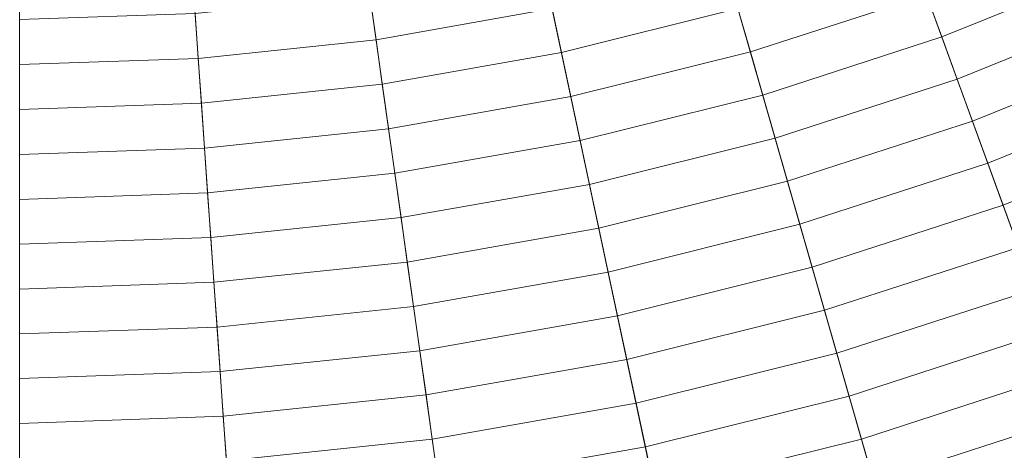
# Model space of a CAD drawing. Header units: centimetres. Extents: x -6.39 to 0.8, y 3.58 to 10.78.
# Tile 168 of 256: x -2.79 to -2.17, y 5.31 to 5.59. Entities that reach past the tile are written whole.
import ezdxf

# ---------------------------------------------------------------- set-up
doc = ezdxf.new("R2010")
doc.units = ezdxf.units.CM
doc.header["$LTSCALE"] = 2.54
doc.layers.add('Lucido design-1', color=7, linetype='Continuous')

# ---------------------------------------------------------------- blocks, each defined once
blk = doc.blocks.new('Gruppo-1')
at = {"color": 142, "linetype": 'Continuous', "lineweight": 9}
for points in [[(0.18844, 5.16678, -13.70234), (0.32154, 5.37979, -13.70234), (-2.79309, 7.17802, -13.70234), (-2.79317, 7.17789, -13.70234)], [(0.32154, 5.37979, -13.70234), (0.43946, 5.60157, -13.70234), (-2.79302, 7.17815, -13.70234), (-2.79309, 7.17802, -13.70234)], [(-2.79496, 3.58048, -13.70234), (-2.54393, 3.58924, -13.70234), (-2.79481, 7.17695, -13.70234), (-2.79496, 7.17694, -13.70234)], [(-2.54393, 3.58924, -13.70234), (-2.29413, 3.6155, -13.70234), (-2.79466, 7.17696, -13.70234), (-2.79481, 7.17695, -13.70234)], [(-2.29413, 3.6155, -13.70234), (-2.04676, 3.65911, -13.70234), (-2.79451, 7.17699, -13.70234), (-2.79466, 7.17696, -13.70234)], [(-2.04676, 3.65911, -13.70234), (-1.80304, 3.71988, -13.70234), (-2.79436, 7.17702, -13.70234), (-2.79451, 7.17699, -13.70234)], [(-1.80304, 3.71988, -13.70234), (-1.56416, 3.7975, -13.70234), (-2.79422, 7.17707, -13.70234), (-2.79436, 7.17702, -13.70234)], [(-1.56416, 3.7975, -13.70234), (-1.33127, 3.89159, -13.70234), (-2.79408, 7.17713, -13.70234), (-2.79422, 7.17707, -13.70234)], [(-1.33127, 3.89159, -13.70234), (-1.10551, 4.0017, -13.70234), (-2.79394, 7.17719, -13.70234), (-2.79408, 7.17713, -13.70234)], [(-1.10551, 4.0017, -13.70234), (-0.88798, 4.12729, -13.70234), (-2.79381, 7.17727, -13.70234), (-2.79394, 7.17719, -13.70234)], [(-0.88798, 4.12729, -13.70234), (-0.67974, 4.26775, -13.70234), (-2.79369, 7.17735, -13.70234), (-2.79381, 7.17727, -13.70234)], [(-0.67974, 4.26775, -13.70234), (-0.48181, 4.42239, -13.70234), (-2.79357, 7.17745, -13.70234), (-2.79369, 7.17735, -13.70234)], [(-0.48181, 4.42239, -13.70234), (-0.29514, 4.59047, -13.70234), (-2.79346, 7.17755, -13.70234), (-2.79357, 7.17745, -13.70234)], [(-0.29514, 4.59047, -13.70234), (-0.12066, 4.77115, -13.70234), (-2.79335, 7.17766, -13.70234), (-2.79346, 7.17755, -13.70234)], [(-0.12066, 4.77115, -13.70234), (0.0408, 4.96357, -13.70234), (-2.79326, 7.17777, -13.70234), (-2.79335, 7.17766, -13.70234)], [(0.0408, 4.96357, -13.70234), (0.18844, 5.16678, -13.70234), (-2.79317, 7.17789, -13.70234), (-2.79326, 7.17777, -13.70234)], [(-2.2206, 5.60107, -12.79485), (-2.11192, 5.64497, -12.79485), (-2.10035, 5.61898, -12.80129), (-2.21087, 5.57433, -12.80129)], [(-2.33993, 5.59222, -12.7885), (-2.23034, 5.62783, -12.7885), (-2.2206, 5.60107, -12.79485), (-2.33208, 5.56484, -12.79485)], [(-2.57314, 5.6008, -12.77612), (-2.46359, 5.62012, -12.77612), (-2.45766, 5.59222, -12.78226), (-2.56917, 5.57256, -12.78226)], [(-2.45766, 5.59222, -12.78226), (-2.34778, 5.61962, -12.78226), (-2.33993, 5.59222, -12.7885), (-2.45173, 5.56434, -12.7885)], [(-2.21087, 5.57433, -12.80129), (-2.10035, 5.61898, -12.80129), (-2.08878, 5.593, -12.80783), (-2.20114, 5.54761, -12.80783)], [(-2.68378, 5.58917, -12.77612), (-2.57314, 5.6008, -12.77612), (-2.56917, 5.57256, -12.78226), (-2.68179, 5.56072, -12.78226)], [(-2.33208, 5.56484, -12.79485), (-2.2206, 5.60107, -12.79485), (-2.21087, 5.57433, -12.80129), (-2.32424, 5.53749, -12.80129)], [(-2.79496, 5.58529, -12.77612), (-2.68378, 5.58917, -12.77612), (-2.68179, 5.56072, -12.78226), (-2.79496, 5.55677, -12.78226)], [(-2.56917, 5.57256, -12.78226), (-2.45766, 5.59222, -12.78226), (-2.45173, 5.56434, -12.7885), (-2.56521, 5.54433, -12.7885)], [(-2.45173, 5.56434, -12.7885), (-2.33993, 5.59222, -12.7885), (-2.33208, 5.56484, -12.79485), (-2.44581, 5.53649, -12.79485)], [(-2.20114, 5.54761, -12.80783), (-2.08878, 5.593, -12.80783), (-2.07723, 5.56705, -12.81447), (-2.19143, 5.52091, -12.81447)], [(-2.68179, 5.56072, -12.78226), (-2.56917, 5.57256, -12.78226), (-2.56521, 5.54433, -12.7885), (-2.6798, 5.53229, -12.7885)], [(-2.32424, 5.53749, -12.80129), (-2.21087, 5.57433, -12.80129), (-2.20114, 5.54761, -12.80783), (-2.3164, 5.51016, -12.80783)], [(-2.56521, 5.54433, -12.7885), (-2.45173, 5.56434, -12.7885), (-2.44581, 5.53649, -12.79485), (-2.56124, 5.51613, -12.79485)], [(-2.44581, 5.53649, -12.79485), (-2.33208, 5.56484, -12.79485), (-2.32424, 5.53749, -12.80129), (-2.43989, 5.50865, -12.80129)], [(-2.19143, 5.52091, -12.81447), (-2.07723, 5.56705, -12.81447), (-2.06568, 5.54112, -12.82121), (-2.18172, 5.49423, -12.82121)], [(-2.79496, 5.55677, -12.78226), (-2.68179, 5.56072, -12.78226), (-2.6798, 5.53229, -12.7885), (-2.79496, 5.52827, -12.7885)], [(-2.6798, 5.53229, -12.7885), (-2.56521, 5.54433, -12.7885), (-2.56124, 5.51613, -12.79485), (-2.67782, 5.50388, -12.79485)], [(-2.3164, 5.51016, -12.80783), (-2.20114, 5.54761, -12.80783), (-2.19143, 5.52091, -12.81447), (-2.30857, 5.48285, -12.81447)], [(-2.18172, 5.49423, -12.82121), (-2.06568, 5.54112, -12.82121), (-2.05414, 5.5152, -12.82804), (-2.17202, 5.46758, -12.82804)], [(-2.79496, 5.52827, -12.7885), (-2.6798, 5.53229, -12.7885), (-2.67782, 5.50388, -12.79485), (-2.79496, 5.49979, -12.79485)], [(-2.56124, 5.51613, -12.79485), (-2.44581, 5.53649, -12.79485), (-2.43989, 5.50865, -12.80129), (-2.55728, 5.48795, -12.80129)], [(-2.43989, 5.50865, -12.80129), (-2.32424, 5.53749, -12.80129), (-2.3164, 5.51016, -12.80783), (-2.43398, 5.48084, -12.80783)], [(-2.30857, 5.48285, -12.81447), (-2.19143, 5.52091, -12.81447), (-2.18172, 5.49423, -12.82121), (-2.30074, 5.45556, -12.82121)], [(-2.67782, 5.50388, -12.79485), (-2.56124, 5.51613, -12.79485), (-2.55728, 5.48795, -12.80129), (-2.67583, 5.47549, -12.80129)], [(-2.17202, 5.46758, -12.82804), (-2.05414, 5.5152, -12.82804), (-2.04262, 5.48931, -12.83497), (-2.16232, 5.44095, -12.83497)], [(-2.55728, 5.48795, -12.80129), (-2.43989, 5.50865, -12.80129), (-2.43398, 5.48084, -12.80783), (-2.55333, 5.4598, -12.80783)], [(-2.43398, 5.48084, -12.80783), (-2.3164, 5.51016, -12.80783), (-2.30857, 5.48285, -12.81447), (-2.42808, 5.45305, -12.81447)], [(-2.79496, 5.49979, -12.79485), (-2.67782, 5.50388, -12.79485), (-2.67583, 5.47549, -12.80129), (-2.79496, 5.47133, -12.80129)], [(-2.30074, 5.45556, -12.82121), (-2.18172, 5.49423, -12.82121), (-2.17202, 5.46758, -12.82804), (-2.29292, 5.4283, -12.82804)], [(-2.67583, 5.47549, -12.80129), (-2.55728, 5.48795, -12.80129), (-2.55333, 5.4598, -12.80783), (-2.67385, 5.44713, -12.80783)], [(-2.42808, 5.45305, -12.81447), (-2.30857, 5.48285, -12.81447), (-2.30074, 5.45556, -12.82121), (-2.42217, 5.42528, -12.82121)], [(-2.79496, 5.47133, -12.80129), (-2.67583, 5.47549, -12.80129), (-2.67385, 5.44713, -12.80783), (-2.79496, 5.4429, -12.80783)], [(-2.55333, 5.4598, -12.80783), (-2.43398, 5.48084, -12.80783), (-2.42808, 5.45305, -12.81447), (-2.54937, 5.43166, -12.81447)], [(-2.29292, 5.4283, -12.82804), (-2.17202, 5.46758, -12.82804), (-2.16232, 5.44095, -12.83497), (-2.28511, 5.40105, -12.83497)], [(-2.67385, 5.44713, -12.80783), (-2.55333, 5.4598, -12.80783), (-2.54937, 5.43166, -12.81447), (-2.67187, 5.41879, -12.81447)], [(-2.54937, 5.43166, -12.81447), (-2.42808, 5.45305, -12.81447), (-2.42217, 5.42528, -12.82121), (-2.54542, 5.40355, -12.82121)], [(-2.42217, 5.42528, -12.82121), (-2.30074, 5.45556, -12.82121), (-2.29292, 5.4283, -12.82804), (-2.41628, 5.39754, -12.82804)], [(-2.79496, 5.4429, -12.80783), (-2.67385, 5.44713, -12.80783), (-2.67187, 5.41879, -12.81447), (-2.79496, 5.41449, -12.81447)], [(-2.28511, 5.40105, -12.83497), (-2.16232, 5.44095, -12.83497), (-2.15264, 5.41434, -12.842), (-2.27731, 5.37383, -12.842)], [(-2.67187, 5.41879, -12.81447), (-2.54937, 5.43166, -12.81447), (-2.54542, 5.40355, -12.82121), (-2.66989, 5.39047, -12.82121)], [(-2.41628, 5.39754, -12.82804), (-2.29292, 5.4283, -12.82804), (-2.28511, 5.40105, -12.83497), (-2.41038, 5.36982, -12.83497)], [(-2.54542, 5.40355, -12.82121), (-2.42217, 5.42528, -12.82121), (-2.41628, 5.39754, -12.82804), (-2.54147, 5.37546, -12.82804)], [(-2.79496, 5.41449, -12.81447), (-2.67187, 5.41879, -12.81447), (-2.66989, 5.39047, -12.82121), (-2.79496, 5.3861, -12.82121)], [(-2.27731, 5.37383, -12.842), (-2.15264, 5.41434, -12.842), (-2.14296, 5.38775, -12.84913), (-2.26951, 5.34663, -12.84913)], [(-2.66989, 5.39047, -12.82121), (-2.54542, 5.40355, -12.82121), (-2.54147, 5.37546, -12.82804), (-2.66791, 5.36218, -12.82804)], [(-2.41038, 5.36982, -12.83497), (-2.28511, 5.40105, -12.83497), (-2.27731, 5.37383, -12.842), (-2.4045, 5.34212, -12.842)], [(-2.54147, 5.37546, -12.82804), (-2.41628, 5.39754, -12.82804), (-2.41038, 5.36982, -12.83497), (-2.53753, 5.3474, -12.83497)], [(-2.79496, 5.3861, -12.82121), (-2.66989, 5.39047, -12.82121), (-2.66791, 5.36218, -12.82804), (-2.79496, 5.35774, -12.82804)], [(-2.26951, 5.34663, -12.84913), (-2.14296, 5.38775, -12.84913), (-2.13329, 5.36118, -12.85636), (-2.26171, 5.31946, -12.85636)], [(-2.66791, 5.36218, -12.82804), (-2.54147, 5.37546, -12.82804), (-2.53753, 5.3474, -12.83497), (-2.66593, 5.3339, -12.83497)], [(-2.53753, 5.3474, -12.83497), (-2.41038, 5.36982, -12.83497), (-2.4045, 5.34212, -12.842), (-2.53359, 5.31936, -12.842)], [(-2.4045, 5.34212, -12.842), (-2.27731, 5.37383, -12.842), (-2.26951, 5.34663, -12.84913), (-2.39861, 5.31444, -12.84913)], [(-2.79496, 5.35774, -12.82804), (-2.66791, 5.36218, -12.82804), (-2.66593, 5.3339, -12.83497), (-2.79496, 5.3294, -12.83497)], [(-2.26171, 5.31946, -12.85636), (-2.13329, 5.36118, -12.85636), (-2.12363, 5.33464, -12.86369), (-2.25393, 5.29231, -12.86369)], [(-2.66593, 5.3339, -12.83497), (-2.53753, 5.3474, -12.83497), (-2.53359, 5.31936, -12.842), (-2.66396, 5.30565, -12.842)], [(-2.39861, 5.31444, -12.84913), (-2.26951, 5.34663, -12.84913), (-2.26171, 5.31946, -12.85636), (-2.39274, 5.28679, -12.85636)], [(-2.53359, 5.31936, -12.842), (-2.4045, 5.34212, -12.842), (-2.39861, 5.31444, -12.84913), (-2.52965, 5.29134, -12.84913)], [(-2.79496, 5.3294, -12.83497), (-2.66593, 5.3339, -12.83497), (-2.66396, 5.30565, -12.842), (-2.79496, 5.30108, -12.842)], [(-2.25393, 5.29231, -12.86369), (-2.12363, 5.33464, -12.86369), (-2.11398, 5.30813, -12.87112), (-2.24615, 5.26518, -12.87112)], [(-2.66396, 5.30565, -12.842), (-2.53359, 5.31936, -12.842), (-2.52965, 5.29134, -12.84913), (-2.66198, 5.27743, -12.84913)], [(-2.52965, 5.29134, -12.84913), (-2.39861, 5.31444, -12.84913), (-2.39274, 5.28679, -12.85636), (-2.52572, 5.26334, -12.85636)], [(-2.39274, 5.28679, -12.85636), (-2.26171, 5.31946, -12.85636), (-2.25393, 5.29231, -12.86369), (-2.38686, 5.25916, -12.86369)]]:
    blk.add_3dface(points, dxfattribs=at)

msp = doc.modelspace()

# ---------------------------------------------------------------- block references
at = {"layer": 'Lucido design-1', "color": 7}
msp.add_blockref('Gruppo-1', (0, 0), dxfattribs=at)

doc.saveas('drawing.dxf')
